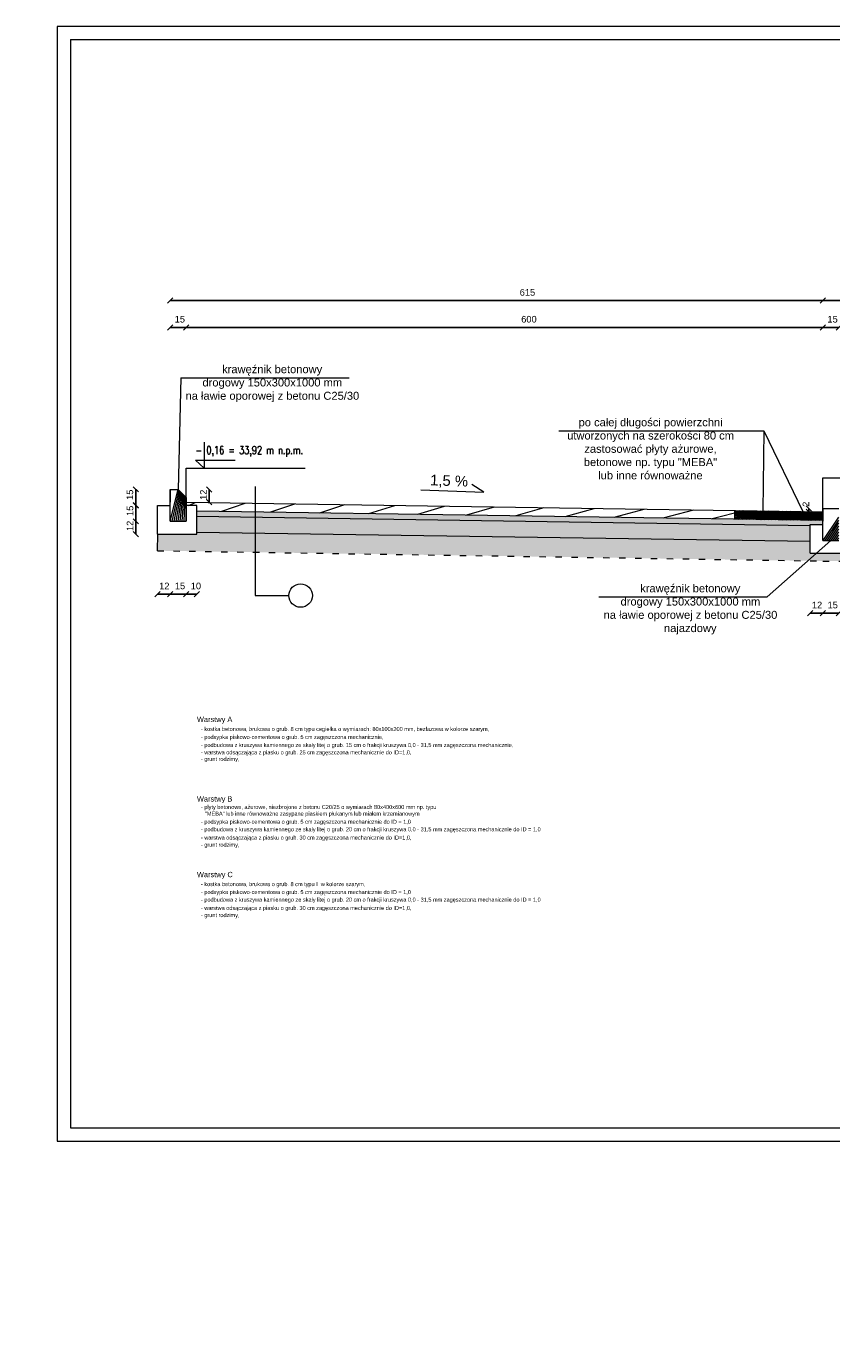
# Model space of a CAD drawing. Header units: millimetres. Extents: x 6528 to 149658, y 3342 to 12852.
# Tile 41 of 122: x 57661 to 60696, y 7882 to 12852. Entities that reach past the tile are written whole.
import ezdxf

# ---------------------------------------------------------------- set-up
doc = ezdxf.new("R2010")
doc.units = ezdxf.units.MM
doc.linetypes.add('ACAD_ISO03W100', pattern=[30, 12, -18])
doc.layers.add('&_opisy_100', color=51, linetype='Continuous', lineweight=20)
doc.layers.add('R-TAB', color=1, linetype='Continuous')
doc.styles.add('Romans', font='romans.shx', dxfattribs={"width": 0.75})
doc.styles.get("Standard").update_dxf_attribs({"font": 'arial.ttf'})
doc.dimstyles.new('ISO-25', dxfattribs={"dimtxt": 2.5, "dimasz": 2.5, "dimexe": 1.25, "dimexo": 0.625, "dimtad": 1, "dimtxsty": 'Standard', "dimcen": 2.5, "dimadec": 0, "dimazin": 0, "dimtfac": 1, "dimtmove": 0, "dimatfit": 3, "dimfxl": 1, "dimarcsym": 0})
pattern_1 = [(45, (-1177904039.336541, -935728624.1401767), (-11.22532015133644, 11.22532015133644), [])]

# ---------------------------------------------------------------- blocks, each defined once
blk = doc.blocks.new('_Oblique')
at = {"color": 0, "linetype": 'ByBlock', "lineweight": -2}
blk.add_line((-0.5, -0.5), (0.5, 0.5), dxfattribs=at)
blk = doc.blocks.new('*D1095')
at = {"color": 0, "lineweight": -2, "transparency": 16777216}
blk.add_line((58202.99367547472, 10713.53837944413), (58154.99367547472, 10713.53837944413), dxfattribs=at)
at = {"layer": 'Defpoints', "color": 0, "transparency": 16777216}
for p in [(58202.99367547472, 10987.5793753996), (58154.99367547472, 10939.5793753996), (58154.99367547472, 10713.53837944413)]:
    blk.add_point(p, dxfattribs=at)
at = {"color": 0, "lineweight": -2, "transparency": 16777216, "xscale": 20, "yscale": 20, "zscale": 20, "rotation": 180}
blk.add_blockref('_Oblique', (58154.99367547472, 10713.53837944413), dxfattribs=at)
at = {"color": 0, "lineweight": -2, "transparency": 16777216, "xscale": 20, "yscale": 20, "zscale": 20}
blk.add_blockref('_Oblique', (58202.99367547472, 10713.53837944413), dxfattribs=at)
at = {"color": 0, "lineweight": 20, "transparency": 16777216, "insert": (58180.83481193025, 10744.06709004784), "char_height": 25, "width": 33.3731241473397, "attachment_point": 5}
blk.add_mtext('12', dxfattribs=at)
blk = doc.blocks.new('*D1096')
at = {"color": 0, "lineweight": -2, "transparency": 16777216}
blk.add_line((58262.99367547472, 10713.53837944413), (58202.99367547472, 10713.53837944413), dxfattribs=at)
at = {"layer": 'Defpoints', "color": 0, "transparency": 16777216}
for p in [(58202.99367547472, 10987.5793753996), (58262.99367547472, 10987.5793753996), (58202.99367547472, 10713.53837944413)]:
    blk.add_point(p, dxfattribs=at)
at = {"color": 0, "lineweight": -2, "transparency": 16777216, "xscale": 20, "yscale": 20, "zscale": 20, "rotation": 180}
blk.add_blockref('_Oblique', (58202.99367547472, 10713.53837944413), dxfattribs=at)
at = {"color": 0, "lineweight": -2, "transparency": 16777216, "xscale": 20, "yscale": 20, "zscale": 20}
blk.add_blockref('_Oblique', (58262.99367547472, 10713.53837944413), dxfattribs=at)
at = {"color": 0, "lineweight": 20, "transparency": 16777216, "insert": (58239.92768788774, 10744.06709004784), "char_height": 25, "width": 33.3731241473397, "attachment_point": 5}
blk.add_mtext('15', dxfattribs=at)
blk = doc.blocks.new('*D1097')
at = {"color": 0, "lineweight": -2, "transparency": 16777216}
blk.add_line((58302.99367547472, 10713.53837944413), (58262.99367547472, 10713.53837944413), dxfattribs=at)
at = {"layer": 'Defpoints', "color": 0, "transparency": 16777216}
for p in [(58262.99367547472, 10987.5793753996), (58302.99367547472, 10987.5793753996), (58262.99367547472, 10713.53837944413)]:
    blk.add_point(p, dxfattribs=at)
at = {"color": 0, "lineweight": -2, "transparency": 16777216, "xscale": 20, "yscale": 20, "zscale": 20, "rotation": 180}
blk.add_blockref('_Oblique', (58262.99367547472, 10713.53837944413), dxfattribs=at)
at = {"color": 0, "lineweight": -2, "transparency": 16777216, "xscale": 20, "yscale": 20, "zscale": 20}
blk.add_blockref('_Oblique', (58302.99367547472, 10713.53837944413), dxfattribs=at)
at = {"color": 0, "lineweight": 20, "transparency": 16777216, "insert": (58299.92768788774, 10744.06709004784), "char_height": 25, "width": 33.3731241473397, "attachment_point": 5}
blk.add_mtext('10', dxfattribs=at)
blk = doc.blocks.new('*D1064')
at = {"color": 0, "lineweight": -2, "transparency": 16777216}
blk.add_line((58073.64916468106, 10939.5793753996), (58073.64916468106, 10987.5793753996), dxfattribs=at)
at = {"layer": 'Defpoints', "color": 0, "transparency": 16777216}
for p in [(58073.64916468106, 10987.5793753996), (58202.99367547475, 10987.5793753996), (58154.99367547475, 10939.5793753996)]:
    blk.add_point(p, dxfattribs=at)
at = {"color": 0, "lineweight": -2, "transparency": 16777216, "xscale": 20, "yscale": 20, "zscale": 20}
for p, rotation in [((58073.64916468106, 10987.5793753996), 90), ((58073.64916468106, 10939.5793753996), 270)]:
    blk.add_blockref('_Oblique', p, dxfattribs=dict(at, rotation=rotation))
at = {"color": 0, "lineweight": 20, "transparency": 16777216, "insert": (58051.64388895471, 10970.40063561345), "char_height": 25, "attachment_point": 5, "rotation": 90}
blk.add_mtext('12', dxfattribs=at)
blk = doc.blocks.new('*D1065')
at = {"color": 0, "lineweight": -2, "transparency": 16777216}
blk.add_line((58073.64916754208, 10987.5793753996), (58073.64916754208, 11047.5793753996), dxfattribs=at)
at = {"layer": 'Defpoints', "color": 0, "transparency": 16777216}
for p in [(58073.64916754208, 11047.5793753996), (58202.99367547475, 11047.5793753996), (58154.99367547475, 10987.5793753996)]:
    blk.add_point(p, dxfattribs=at)
at = {"color": 0, "lineweight": -2, "transparency": 16777216, "xscale": 20, "yscale": 20, "zscale": 20}
for p, rotation in [((58073.64916754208, 11047.5793753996), 90), ((58073.64916754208, 10987.5793753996), 270)]:
    blk.add_blockref('_Oblique', p, dxfattribs=dict(at, rotation=rotation))
at = {"color": 0, "lineweight": 20, "transparency": 16777216, "insert": (58051.64388895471, 11027.10727371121), "char_height": 25, "attachment_point": 5, "rotation": 90}
blk.add_mtext('15', dxfattribs=at)
blk = doc.blocks.new('*D1066')
at = {"color": 0, "lineweight": -2, "transparency": 16777216}
blk.add_line((58073.07172704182, 11048.15681959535), (58073.07172704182, 11108.15681959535), dxfattribs=at)
at = {"layer": 'Defpoints', "color": 0, "transparency": 16777216}
for p in [(58073.07172704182, 11108.15681959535), (58202.41623402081, 11108.15681959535), (58154.41623402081, 11048.15681959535)]:
    blk.add_point(p, dxfattribs=at)
at = {"color": 0, "lineweight": -2, "transparency": 16777216, "xscale": 20, "yscale": 20, "zscale": 20}
for p, rotation in [((58073.07172704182, 11108.15681959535), 90), ((58073.07172704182, 11048.15681959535), 270)]:
    blk.add_blockref('_Oblique', p, dxfattribs=dict(at, rotation=rotation))
at = {"color": 0, "lineweight": 20, "transparency": 16777216, "insert": (58051.06644750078, 11087.68471790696), "char_height": 25, "attachment_point": 5, "rotation": 90}
blk.add_mtext('15', dxfattribs=at)
blk = doc.blocks.new('*D1067')
at = {"color": 0, "lineweight": -2, "transparency": 16777216}
blk.add_line((58350.13664937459, 11059.5793753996), (58350.13664937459, 11107.5793753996), dxfattribs=at)
at = {"layer": 'Defpoints', "color": 0, "transparency": 16777216}
for p in [(58232.99367547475, 11107.5793753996), (58350.13664937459, 11107.5793753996), (58262.99367547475, 11059.5793753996)]:
    blk.add_point(p, dxfattribs=at)
at = {"color": 0, "lineweight": -2, "transparency": 16777216, "xscale": 20, "yscale": 20, "zscale": 20}
for p, rotation in [((58350.13664937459, 11107.5793753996), 90), ((58350.13664937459, 11059.5793753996), 270)]:
    blk.add_blockref('_Oblique', p, dxfattribs=dict(at, rotation=rotation))
at = {"color": 0, "lineweight": 20, "transparency": 16777216, "insert": (58328.13136697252, 11087.68471790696), "char_height": 25, "attachment_point": 5, "rotation": 90}
blk.add_mtext('12', dxfattribs=at)
blk = doc.blocks.new('*D1068')
at = {"color": 0, "lineweight": -2, "transparency": 16777216}
blk.add_line((60662.99367547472, 10641.53837944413), (60614.99367547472, 10641.53837944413), dxfattribs=at)
at = {"layer": 'Defpoints', "color": 0, "transparency": 16777216}
for p in [(60662.99367547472, 10915.5793753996), (60614.99367547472, 10867.5793753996), (60614.99367547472, 10641.53837944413)]:
    blk.add_point(p, dxfattribs=at)
at = {"color": 0, "lineweight": -2, "transparency": 16777216, "xscale": 20, "yscale": 20, "zscale": 20, "rotation": 180}
blk.add_blockref('_Oblique', (60614.99367547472, 10641.53837944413), dxfattribs=at)
at = {"color": 0, "lineweight": -2, "transparency": 16777216, "xscale": 20, "yscale": 20, "zscale": 20}
blk.add_blockref('_Oblique', (60662.99367547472, 10641.53837944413), dxfattribs=at)
at = {"color": 0, "lineweight": 20, "transparency": 16777216, "insert": (60640.83481193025, 10672.06709004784), "char_height": 25, "width": 33.3731241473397, "attachment_point": 5}
blk.add_mtext('12', dxfattribs=at)
blk = doc.blocks.new('*D1069')
at = {"color": 0, "lineweight": -2, "transparency": 16777216}
blk.add_line((60722.99367547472, 10641.53837944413), (60662.99367547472, 10641.53837944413), dxfattribs=at)
at = {"layer": 'Defpoints', "color": 0, "transparency": 16777216}
for p in [(60662.99367547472, 10915.5793753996), (60722.99367547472, 10915.5793753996), (60662.99367547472, 10641.53837944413)]:
    blk.add_point(p, dxfattribs=at)
at = {"color": 0, "lineweight": -2, "transparency": 16777216, "xscale": 20, "yscale": 20, "zscale": 20, "rotation": 180}
blk.add_blockref('_Oblique', (60662.99367547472, 10641.53837944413), dxfattribs=at)
at = {"color": 0, "lineweight": -2, "transparency": 16777216, "xscale": 20, "yscale": 20, "zscale": 20}
blk.add_blockref('_Oblique', (60722.99367547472, 10641.53837944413), dxfattribs=at)
at = {"color": 0, "lineweight": 20, "transparency": 16777216, "insert": (60699.92768788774, 10672.06709004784), "char_height": 25, "width": 33.3731241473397, "attachment_point": 5}
blk.add_mtext('15', dxfattribs=at)
blk = doc.blocks.new('*D1085')
at = {"color": 0, "lineweight": -2, "transparency": 16777216}
blk.add_line((58262.99367547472, 11718.38259161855), (58202.99367547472, 11718.38259161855), dxfattribs=at)
at = {"layer": 'Defpoints', "color": 0, "transparency": 16777216}
for p in [(58202.99367547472, 11718.38259161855), (58202.99367547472, 11107.5793753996), (58262.99367547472, 11077.5793753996)]:
    blk.add_point(p, dxfattribs=at)
at = {"color": 0, "lineweight": -2, "transparency": 16777216, "xscale": 20, "yscale": 20, "zscale": 20, "rotation": 180}
blk.add_blockref('_Oblique', (58202.99367547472, 11718.38259161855), dxfattribs=at)
at = {"color": 0, "lineweight": -2, "transparency": 16777216, "xscale": 20, "yscale": 20, "zscale": 20}
blk.add_blockref('_Oblique', (58262.99367547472, 11718.38259161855), dxfattribs=at)
at = {"color": 0, "lineweight": 20, "transparency": 16777216, "insert": (58239.34563661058, 11748.91130222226), "char_height": 25, "width": 33.3731241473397, "attachment_point": 5}
blk.add_mtext('15', dxfattribs=at)
blk = doc.blocks.new('*D1086')
at = {"color": 0, "lineweight": -2, "transparency": 16777216}
blk.add_line((60662.99367547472, 11718.38259161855), (58262.99367547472, 11718.38259161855), dxfattribs=at)
at = {"layer": 'Defpoints', "color": 0, "transparency": 16777216}
for p in [(58262.99367547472, 11718.38259161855), (58262.99367547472, 11077.5793753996), (60662.99367547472, 11035.5793753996)]:
    blk.add_point(p, dxfattribs=at)
at = {"color": 0, "lineweight": -2, "transparency": 16777216, "xscale": 20, "yscale": 20, "zscale": 20, "rotation": 180}
blk.add_blockref('_Oblique', (58262.99367547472, 11718.38259161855), dxfattribs=at)
at = {"color": 0, "lineweight": -2, "transparency": 16777216, "xscale": 20, "yscale": 20, "zscale": 20}
blk.add_blockref('_Oblique', (60662.99367547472, 11718.38259161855), dxfattribs=at)
at = {"color": 0, "lineweight": 20, "transparency": 16777216, "insert": (59555.01011538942, 11748.91130222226), "char_height": 25, "width": 33.3731241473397, "attachment_point": 5}
blk.add_mtext('600', dxfattribs=at)
blk = doc.blocks.new('*D1087')
at = {"color": 0, "lineweight": -2, "transparency": 16777216}
blk.add_line((60722.99367547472, 11718.38259161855), (60662.99367547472, 11718.38259161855), dxfattribs=at)
at = {"layer": 'Defpoints', "color": 0, "transparency": 16777216}
for p in [(60662.99367547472, 11718.38259161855), (60662.99367547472, 11107.5793753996), (60722.99367547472, 11077.5793753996)]:
    blk.add_point(p, dxfattribs=at)
at = {"color": 0, "lineweight": -2, "transparency": 16777216, "xscale": 20, "yscale": 20, "zscale": 20, "rotation": 180}
blk.add_blockref('_Oblique', (60662.99367547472, 11718.38259161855), dxfattribs=at)
at = {"color": 0, "lineweight": -2, "transparency": 16777216, "xscale": 20, "yscale": 20, "zscale": 20}
blk.add_blockref('_Oblique', (60722.99367547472, 11718.38259161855), dxfattribs=at)
at = {"color": 0, "lineweight": 20, "transparency": 16777216, "insert": (60699.34563661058, 11748.91130222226), "char_height": 25, "width": 33.3731241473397, "attachment_point": 5}
blk.add_mtext('15', dxfattribs=at)
blk = doc.blocks.new('*D1093')
at = {"color": 0, "lineweight": -2, "transparency": 16777216}
blk.add_line((62662.99367547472, 11819.44432474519), (60662.99367547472, 11819.44432474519), dxfattribs=at)
at = {"layer": 'Defpoints', "color": 0, "transparency": 16777216}
for p in [(60662.99367547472, 11819.44432474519), (62662.99367547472, 11083.57937516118), (60662.99367547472, 11029.5793753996)]:
    blk.add_point(p, dxfattribs=at)
at = {"color": 0, "lineweight": -2, "transparency": 16777216, "xscale": 20, "yscale": 20, "zscale": 20, "rotation": 180}
blk.add_blockref('_Oblique', (60662.99367547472, 11819.44432474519), dxfattribs=at)
at = {"color": 0, "lineweight": -2, "transparency": 16777216, "xscale": 20, "yscale": 20, "zscale": 20}
blk.add_blockref('_Oblique', (62662.99367547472, 11819.44432474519), dxfattribs=at)
at = {"color": 0, "lineweight": 20, "transparency": 16777216, "insert": (61722.33146691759, 11849.9730353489), "char_height": 25, "width": 33.3731241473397, "attachment_point": 5}
blk.add_mtext('500', dxfattribs=at)
blk = doc.blocks.new('*D1094')
at = {"color": 0, "lineweight": -2, "transparency": 16777216}
blk.add_line((60662.99367547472, 11819.44432474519), (58202.41623402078, 11819.44432474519), dxfattribs=at)
at = {"layer": 'Defpoints', "color": 0, "transparency": 16777216}
for p in [(58202.41623402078, 11819.44432474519), (58202.41623402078, 11108.15681959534), (60662.99367547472, 11083.57937516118)]:
    blk.add_point(p, dxfattribs=at)
at = {"color": 0, "lineweight": -2, "transparency": 16777216, "xscale": 20, "yscale": 20, "zscale": 20, "rotation": 180}
blk.add_blockref('_Oblique', (58202.41623402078, 11819.44432474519), dxfattribs=at)
at = {"color": 0, "lineweight": -2, "transparency": 16777216, "xscale": 20, "yscale": 20, "zscale": 20}
blk.add_blockref('_Oblique', (60662.99367547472, 11819.44432474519), dxfattribs=at)
at = {"color": 0, "lineweight": 20, "transparency": 16777216, "insert": (59549.3470804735, 11849.9730353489), "char_height": 25, "width": 33.3731241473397, "attachment_point": 5}
blk.add_mtext('615', dxfattribs=at)
blk = doc.blocks.new('*D1054')
at = {"color": 0, "lineweight": -2, "transparency": 16777216}
blk.add_line((60609.53164363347, 11023.5793753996), (60609.53164363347, 11035.5793753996), dxfattribs=at)
at = {"layer": 'Defpoints', "color": 0, "transparency": 16777216}
for p in [(60609.53164363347, 11035.5793753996), (60662.99367547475, 11035.5793753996), (60662.99367547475, 11023.5793753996)]:
    blk.add_point(p, dxfattribs=at)
at = {"color": 0, "lineweight": -2, "transparency": 16777216, "xscale": 20, "yscale": 20, "zscale": 20}
for p, rotation in [((60609.53164363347, 11035.5793753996), 90), ((60609.53164363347, 11023.5793753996), 270)]:
    blk.add_blockref('_Oblique', p, dxfattribs=dict(at, rotation=rotation))
at = {"color": 0, "lineweight": 20, "transparency": 16777216, "insert": (60598.81863046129, 11052.16103626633), "char_height": 25, "attachment_point": 5, "rotation": 90}
blk.add_mtext('2', dxfattribs=at)

msp = doc.modelspace()

# ---------------------------------------------------------------- hatches: boundary and pattern name
at = {"lineweight": 20}
h = msp.add_hatch(dxfattribs=at)
h.set_pattern_fill('ANSI31', color=256, scale=5)
h.set_pattern_definition(pattern_1)
h.paths.add_polyline_path([(58262.99367547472, 11077.5793753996), (58232.99367547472, 11107.5793753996), (58202.99367547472, 11107.5793753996), (58202.99367547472, 11059.5793753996), (58202.99367547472, 10987.5793753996), (58262.99367547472, 10987.5793753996)])
h = msp.add_hatch(dxfattribs=at)
h.set_pattern_fill('LINE', color=256, scale=60, angle=90)
h.set_pattern_definition([(90, (-1177904039.336541, -935728624.1401767), (-190.5, 1.166476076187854e-14), [])])
h.paths.add_polyline_path([(60662.99367547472, 10991.5793753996), (60662.99367547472, 11023.5793753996), (58262.99367547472, 11059.5793753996), (58262.99367547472, 11047.5793753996), (58302.99367547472, 11047.5793753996), (58302.99367547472, 11026.97937537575)])
h = msp.add_hatch(dxfattribs=at)
h.set_pattern_fill('ANSI31', color=256, scale=5)
h.set_pattern_definition(pattern_1)
h.paths.add_polyline_path([(60722.99367547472, 11005.5793753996), (60722.99367547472, 11035.5793753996), (60662.99367547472, 11035.5793753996), (60662.99367547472, 10987.5793753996), (60662.99367547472, 10915.5793753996), (60722.99367547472, 10915.5793753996)])
h = msp.add_hatch(dxfattribs=at)
h.set_pattern_fill('AR-CONC', color=256, scale=0.5)
h.set_pattern_definition([(49.99999999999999, (-1177904077.199983, -935728624.1401767), (91.092334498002, -7.969542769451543), [9.525, -104.775]), (355, (-1177904077.199983, -935728624.1401767), (-17.62171071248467, 95.52842261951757), [7.62, -83.820292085]), (100.4514447, (-1177904069.608979, -935728624.8043034), (73.47062354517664, 87.55887595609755), [8.095004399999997, -89.04512229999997]), (46.18420000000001, (-1177904077.199983, -935728598.7401767), (135.539520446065, -21.02116396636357), [14.2875, -157.1625]), (96.63555760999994, (-1177904065.905033, -935728600.4919267), (118.7020670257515, 123.7130622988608), [12.14251157, -133.56780408]), (351.1841511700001, (-1177904077.199983, -935728598.7401767), (118.7020670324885, 123.7130622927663), [11.429983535, -125.72986596]), (21, (-1177904064.499983, -935728605.0901767), (75.80719563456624, -51.1325990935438), [9.525, -104.775]), (326.0000000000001, (-1177904064.499983, -935728605.0901767), (30.90101417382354, 92.09398306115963), [7.62, -83.82]), (71.45144499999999, (-1177904058.182716, -935728609.3512266), (106.7082096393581, 40.96138444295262), [8.0950044, -89.04496879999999]), (37.50000000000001, (-1177904077.199983, -935728624.1401767), (1.544301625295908, 42.27751943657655), [0, -82.804, 0, -85.09, 0, -84.1375]), (7.499999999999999, (-1177904077.199983, -935728624.1401767), (33.40983125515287, 50.09028740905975), [0, -48.514, 0, -80.899, 0, -32.0675]), (327.5, (-1177904105.520983, -935728624.1401767), (67.7952975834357, -2.864371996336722), [0, -31.75, 0, -99.06, 0, -131.445]), (317.5, (-1177904118.220983, -935728624.1401767), (74.06459069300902, 12.71324551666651), [0, -41.275, 0, -65.786, 0, -93.345])])
h.paths.add_polyline_path([(60663.0382480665, 10838.06089033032), (63555.5206236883, 10839.81453288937), (63555.5206236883, 11023.57937528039), (63274.99367547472, 11023.5793753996), (63274.99367547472, 10975.5793753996), (63314.99367547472, 10975.5793753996), (63314.99367547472, 10867.5793753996), (63202.99367547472, 10867.5793753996), (63202.99367547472, 10973.5793753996), (62770.99367547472, 10971.76399077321), (62770.99367547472, 10867.5793753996), (62622.99367547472, 10867.5793753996), (62622.99367547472, 10903.5793753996), (60762.99367547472, 10903.5793753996), (60762.99367547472, 10867.5793753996), (60614.99367547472, 10867.5793753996), (60614.99367547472, 10912.29937542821), (58302.99367547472, 10946.97937537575), (58302.99367547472, 10939.5793753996), (58154.99367547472, 10939.5793753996), (58154.02338433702, 10876.90267766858)])
h = msp.add_hatch(dxfattribs=at)
h.set_pattern_fill('DOTS', color=256, scale=8, angle=90)
h.set_pattern_definition([(90, (-1177904077.199983, -935728624.1401767), (-12.7, 6.350000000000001), [0, -12.7])])
h.paths.add_polyline_path([(60614.99367547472, 10971.5793753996), (60614.99367547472, 10975.5793753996), (60662.99367547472, 10975.5793753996), (60662.99367547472, 10991.5793753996), (58302.99367547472, 11026.97937537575), (58302.99367547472, 11007.5793753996)])
h = msp.add_hatch(dxfattribs=at)
h.set_pattern_fill('AR-SAND', color=256, angle=90)
h.set_pattern_definition([(127.5, (-1177904077.199983, -935728624.1401767), (-48.94132373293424, -1.600031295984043), [0, -38.608, 0, -43.18, 0, -41.275]), (97.49999999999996, (-1177904077.199983, -935728624.1401767), (-71.68251005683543, 44.95232831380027), [0, -20.828, 0, -34.798, 0, -13.335]), (57.49999999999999, (-1177904077.199983, -935728655.3821766), (-0.1437184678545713, 79.0992370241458), [0, -12.69999999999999, 0, -45.71999999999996, 0, -59.68999999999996]), (47.5, (-1177904077.199983, -935728655.3821766), (-22.29293232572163, 76.35564524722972), [0, -6.35, 0, -29.972, 0, -34.29])])
h.paths.add_polyline_path([(60614.99367547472, 10912.29937542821), (60614.99367547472, 10971.5793753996), (58302.99367547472, 11007.5793753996), (58302.99367547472, 10946.97937537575)])
h = msp.add_hatch(dxfattribs=at)
h.set_pattern_fill('LINE', color=256, scale=5, angle=90, style=0)
h.set_pattern_definition([(90, (-1177904039.336541, -935728624.1401767), (-15.875, 9.720633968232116e-16), [])])
h.paths.add_polyline_path([(60662.99367547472, 11023.5793753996), (60330.640371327, 11028.28399647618), (60330.46750021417, 10996.57236076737), (60662.99367547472, 10991.5793753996)])

# ---------------------------------------------------------------- linework, layer by layer
at = {"layer": '&_opisy_100', "color": 0}
msp.add_lwpolyline([(58330.6313333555, 11285.56540013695), (58330.6313333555, 11187.57156754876), (58298.50504398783, 11217.63776208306), (58448.2468500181, 11217.63776208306)], dxfattribs=at)
at = {"color": 2, "lineweight": 20}
for p, q in [((57777.2031972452, 12852.38617421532), (57777.2031972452, 8652.386174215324)), ((63717.2031972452, 12852.38617421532), (57777.2031972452, 12852.38617421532))]:
    msp.add_line(p, q, dxfattribs=at)
at = {"lineweight": 20}
for p, q in [((57827.2031972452, 12802.38617421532), (57827.2031972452, 8702.386174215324)), ((57827.2031972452, 12802.38617421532), (63667.2031972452, 12802.38617421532)), ((58243.21079707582, 11528.39646340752), (58232.99367547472, 11107.5793753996)), ((58243.21079707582, 11528.39646340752), (58876.8971700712, 11528.39646340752)), ((59668.20906162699, 11328.55166198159), (60440.76733065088, 11328.55166198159)), ((60440.76733065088, 11328.55166198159), (60436.24376488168, 11026.98062409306)), ((60440.76733065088, 11328.55166198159), (60587.61708665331, 11024.71002425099)), ((58262.99367547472, 11059.5793753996), (58262.99367547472, 11187.57156754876)), ((58262.99367547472, 11187.57156754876), (58711.20939183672, 11187.57156754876)), ((60662.99367547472, 11023.5793753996), (60662.99367547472, 11151.57156754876)), ((60662.99367547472, 11151.57156754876), (61111.20939183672, 11151.57156754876)), ((58202.99367547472, 10987.5793753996), (58202.99367547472, 11107.5793753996)), ((58202.99367547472, 11107.5793753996), (58232.99367547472, 11107.5793753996)), ((58202.99367547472, 11107.5793753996), (58202.99367547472, 11059.5793753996)), ((58232.99367547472, 11107.5793753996), (58262.99367547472, 11077.5793753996)), ((58523.34962678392, 11119.39938236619), (58523.34962678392, 10707.84169687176)), ((59146.98287725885, 11106.00978363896), (59384.75392914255, 11097.56453145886)), ((59384.75392914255, 11097.56453145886), (59339.72060299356, 11126.42305458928)), ((58154.99367547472, 10939.5793753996), (58154.99367547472, 11047.5793753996)), ((58154.99367547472, 11047.5793753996), (58202.99367547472, 11047.5793753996)), ((58262.99367547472, 11077.5793753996), (58262.99367547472, 10987.5793753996)), ((58262.99367547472, 11059.5793753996), (60662.99367547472, 11023.5793753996)), ((58302.99367547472, 11047.5793753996), (58262.99367547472, 11047.5793753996)), ((58302.99367547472, 10939.5793753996), (58302.99367547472, 11047.5793753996)), ((60662.99367547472, 11035.5793753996), (60662.99367547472, 11023.5793753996)), ((60662.99367547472, 11023.5793753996), (60662.99367547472, 11035.5793753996)), ((60662.99367547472, 11035.5793753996), (60722.99367547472, 11035.5793753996)), ((60662.99367547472, 10915.5793753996), (60662.99367547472, 11035.5793753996)), ((60662.99367547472, 11035.5793753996), (60662.99367547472, 10987.5793753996)), ((58202.99367547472, 10987.5793753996), (58262.99367547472, 10987.5793753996)), ((58302.99367547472, 11026.97937537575), (60662.99367547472, 10991.5793753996)), ((58302.99367547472, 11007.5793753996), (60614.99367547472, 10971.5793753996)), ((58154.99367547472, 10939.5793753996), (58154.02338433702, 10876.90267766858)), ((58154.99367547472, 10939.5793753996), (58302.99367547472, 10939.5793753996)), ((58302.99367547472, 10946.97937537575), (60614.99367547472, 10912.29937542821)), ((60614.99367547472, 10867.5793753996), (60614.99367547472, 10975.5793753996)), ((60614.99367547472, 10975.5793753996), (60662.99367547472, 10975.5793753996)), ((60452.63360333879, 10703.02111722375), (60692.99367547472, 10915.5793753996)), ((60662.99367547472, 10915.5793753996), (60722.99367547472, 10915.5793753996)), ((60614.99367547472, 10867.5793753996), (60762.99367547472, 10867.5793753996)), ((58523.34962678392, 10707.84169687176), (58650.26074481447, 10707.84169687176)), ((59818.94723034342, 10703.02111722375), (60452.63360333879, 10703.02111722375)), ((57827.2031972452, 8702.386174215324), (63667.2031972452, 8702.386174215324)), ((57777.2031972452, 8652.386174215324), (63717.2031972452, 8652.386174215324))]:
    msp.add_line(p, q, dxfattribs=at)
at = {"linetype": 'ACAD_ISO03W100', "lineweight": 20, "ltscale": 2}
for p, q in [((58154.99367547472, 10876.88765670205), (60663.0382480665, 10838.06089033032)), ((60663.0382480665, 10838.06089033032), (63556.42843842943, 10839.81508327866))]:
    msp.add_line(p, q, dxfattribs=at)
at = {"lineweight": 20}
msp.add_lwpolyline([(60662.99367547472, 11023.5793753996), (60662.99367547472, 10987.5793753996), (60662.99367547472, 10991.5793753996), (60662.99367547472, 10991.5793753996), (60330.46750021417, 10996.57236076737), (60330.640371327, 11028.28399647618), (60662.99367547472, 11023.5793753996), (60662.99367547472, 10991.5793753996)], dxfattribs=at)
msp.add_circle((58694.52623272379, 10707.84169687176), 44.26548790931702, dxfattribs=at)

# ---------------------------------------------------------------- texts
at = {"layer": '&_opisy_100', "color": 0, "insert": (58268.70219660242, 11270.95488501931), "char_height": 30, "width": 841.2765625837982, "attachment_point": 1, "rotation": 359.99999780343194, "style": 'Romans'}
msp.add_mtext('\\A1;\\pi-90,l120,t120;- 0,16 = 33,92 m n.p.m.', dxfattribs=at)
for s, width, insert, char_height, attachment_point in [('\\A1;\\pi152.99968,t422.99968;krawęźnik betonowy\\P\\pi78.92055,t348.92055;drogowy 150x300x1000 mm\\P\\pi15.14497,t285.14497;na ławie oporowej z betonu C25/30', 680.2217330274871, (58245.64784741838, 11575.68218065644), 30, 1), ('\\A1;\\pi71.51264,t341.51264;po całej długości powierzchni \\P\\pi28.34415,t298.34415;utworzonych na szerokości 80 cm \\P\\pi93.14293,t363.14293;zastosować płyty ażurowe, \\P\\pi91.11701,t361.11701;betonowe np. typu "MEBA" \\P\\pi145.44852,t415.44852;lub inne równoważne', 680.2217330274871, (59670.64611196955, 11375.83737923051), 30, 1), ('\\A1;\\pi152.99968,t422.99968;krawęźnik betonowy\\P\\pi78.92055,t348.92055;drogowy 150x300x1000 mm\\P\\pi15.14497,t285.14497;na ławie oporowej z betonu C25/30\\P\\pi242.66203,t512.66203;najazdowy', 680.2217330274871, (59821.38428068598, 10750.30683447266), 30, 1), ('Warstwy A', 260.4091345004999, (58303.77732801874, 10225.44211949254), 20, 7), ('\\A1;\\pi-45,l60,t60;- kostka betonowa, brukowa o grub. 8 cm typu cegiełka o wymiarach: 80x100x200 mm, bezfazowa w kolorze szarym, ', 1651.13207509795, (58303.77732801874, 10193.20267535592), 15, 7), ('\\A1;\\pi-45,l60,t60;- podsypka piskowo-cementowa o grub. 5 cm zagęszczona mechanicznie, ', 1651.13207509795, (58303.77732801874, 10162.90971304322), 15, 7), ('\\A1;\\pi-45,l60,t60;- podbudowa z kruszywa kamiennego ze skały litej o grub. 15 cm o frakcji kruszywa 0,0 - 31,5 mm zagęszczona mechanicznie, ', 1651.13207509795, (58303.77732801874, 10132.61675073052), 15, 7), ('\\A1;\\pi-45,l60,t60;- warstwa odsączająca z piasku o grub. 25 cm zagęszczona mechanicznie do ID=1,0, ', 1651.13207509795, (58303.77732801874, 10105.07757712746), 15, 7), ('\\A1;\\pi-45,l60,t60;- grunt rodzimy, ', 1651.13207509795, (58303.77732801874, 10080.20378555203), 15, 7), ('Warstwy B', 260.4091345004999, (58303.77732801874, 9925.765541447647), 20, 7), ('\\A1;\\pi-15,l30,t30,495;- płyty betonowe, ażurowe, niezbrojone z betonu C20/25 o wymiarach 80x400x600 mm np. typu "MEBA" lub inne równoważne zasypane piaskiem płukanym lub miałem krzemianowym', 971.6836538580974, (58303.77732801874, 9874.164456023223), 15, 7), ('\\A1;\\pi-45,l60,t60;- podsypka piskowo-cementowa o grub. 5 cm zagęszczona mechanicznie do ID = 1,0 ', 1651.13207509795, (58303.77732801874, 9843.665996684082), 15, 7), ('\\A1;\\pi-45,l60,t60;- podbudowa z kruszywa kamiennego ze skały litej o grub. 20 cm o frakcji kruszywa 0,0 - 31,5 mm zagęszczona mechanicznie do ID = 1,0', 1651.13207509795, (58303.77732801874, 9815.251114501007), 15, 7), ('\\A1;\\pi-45,l60,t60;- warstwa odsączająca z piasku o grub. 30 cm zagęszczona mechanicznie do ID=1,0, ', 1651.13207509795, (58303.77732801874, 9783.929419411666), 15, 7), ('\\A1;\\pi-45,l60,t60;- grunt rodzimy, ', 1651.13207509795, (58303.77732801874, 9756.904290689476), 15, 7), ('Warstwy C', 260.4091345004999, (58303.77732801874, 9640.791803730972), 20, 7), ('\\A1;\\pi-45,l60,t60;- kostka betonowa, brukowa o grub. 8 cm typu I  w kolorze szarym, ', 1651.13207509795, (58303.77732801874, 9608.552359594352), 15, 7), ('\\A1;\\pi-45,l60,t60;- podsypka piskowo-cementowa o grub. 5 cm zagęszczona mechanicznie do ID = 1,0 ', 1651.13207509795, (58303.77732801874, 9578.590842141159), 15, 7), ('\\A1;\\pi-45,l60,t60;- podbudowa z kruszywa kamiennego ze skały litej o grub. 20 cm o frakcji kruszywa 0,0 - 31,5 mm zagęszczona mechanicznie do ID = 1,0', 1651.13207509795, (58303.77732801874, 9550.175959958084), 15, 7), ('\\A1;\\pi-45,l60,t60;- warstwa odsączająca z piasku o grub. 30 cm zagęszczona mechanicznie do ID=1,0, ', 1651.13207509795, (58303.77732801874, 9518.854264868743), 15, 7), ('\\A1;\\pi-45,l60,t60;- grunt rodzimy, ', 1651.13207509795, (58303.77732801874, 9491.829136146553), 15, 7), ('\\pi160.3889;STOPA FUNDAMENTOWA POZ. 1.1.\\P\\pi578.41073;1:25', 1257.258024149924, (50139.60131072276, 8323.413713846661), 40, 1), ('\\pi290.17062;FUNDAMENT POD KOMIN\\P\\pi578.41073;1:25', 1257.258024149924, (52806.88081478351, 8056.015437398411), 40, 1)]:
    msp.add_mtext_dynamic_manual_height_columns(s, width=width, gutter_width=12.5, heights=[0], dxfattribs=dict(insert=insert, char_height=char_height, attachment_point=attachment_point))
at = {"insert": (59170.1848762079, 11163.88155473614), "char_height": 39.99999999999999, "attachment_point": 1, "rotation": 357.9940001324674}
msp.add_mtext_dynamic_manual_height_columns('\\pi13.29803,t373.29803;1,5 %', width=159.965771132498, gutter_width=12.5, heights=[0], dxfattribs=at)
at = {"layer": 'R-TAB', "color": 0, "ltscale": 24, "char_height": 75, "attachment_point": 1}
for s, insert, width in [('\\pi320.62639;RZUT FUNDAMENTÓW 1:100', (45094.46075891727, 8699.936542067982), 2065.84350681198), ('\\pi384.33617;SZCZEGÓŁ I-I\\P\\pi355.22635;SZCZEGÓŁ II-II\\P\\pi606.72703; 1:20', (36501.00104665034, 8480.902127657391), 1441.472483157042), ('\\pi19.57762;PRZEKROJE ŁAW FUNADAMENTOWYCH\\P\\pi938.76248;1:25', (52722.18076848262, 8439.03246203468), 2065.84350681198), ('\\pi21.28194;RAMA ŻELBETOWA POZ. 2.1 \\P\\pi626.57696;1:25', (29157.85479527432, 8368.098488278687), 1441.472483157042)]:
    msp.add_mtext(s, dxfattribs=dict(at, insert=insert, width=width))

# ---------------------------------------------------------------- dimensions: what is measured, and where the dimension line sits
at = {"lineweight": 20}
for base, p1, p2, angle, text, picture, middle in [((58202.41623402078, 11819.44432474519), (60662.99367547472, 11083.57937516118), (58202.41623402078, 11108.15681959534), 180, '615', '*D1094', (59549.3470804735, 11849.9730353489)), ((60662.99367547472, 11819.44432474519), (62662.99367547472, 11083.57937516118), (60662.99367547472, 11029.5793753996), 180, '500', '*D1093', (61722.33146691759, 11849.9730353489)), ((58202.99367547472, 11718.38259161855), (58262.99367547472, 11077.5793753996), (58202.99367547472, 11107.5793753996), 180, '15', '*D1085', (58239.34563661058, 11748.91130222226)), ((58262.99367547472, 11718.38259161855), (60662.99367547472, 11035.5793753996), (58262.99367547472, 11077.5793753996), 180, '600', '*D1086', (59555.01011538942, 11748.91130222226)), ((60662.99367547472, 11718.38259161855), (60722.99367547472, 11077.5793753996), (60662.99367547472, 11107.5793753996), 180, '15', '*D1087', (60699.34563661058, 11748.91130222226)), ((58073.07172704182, 11108.15681959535), (58154.41623402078, 11048.15681959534), (58202.41623402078, 11108.15681959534), 90, '15', '*D1066', (58051.06644750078, 11087.68471790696)), ((58350.13664937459, 11107.5793753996), (58262.99367547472, 11059.5793753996), (58232.99367547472, 11107.5793753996), 90, '12', '*D1067', (58328.13136697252, 11087.68471790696)), ((58073.64916754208, 11047.5793753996), (58154.99367547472, 10987.5793753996), (58202.99367547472, 11047.5793753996), 90, '15', '*D1065', (58051.64388895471, 11027.10727371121)), ((60609.53164363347, 11035.5793753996), (60662.99367547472, 11023.5793753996), (60662.99367547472, 11035.5793753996), 90, '2', '*D1054', (60598.81863046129, 11052.16103626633)), ((58073.64916468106, 10987.5793753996), (58154.99367547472, 10939.5793753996), (58202.99367547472, 10987.5793753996), 90, '12', '*D1064', (58051.64388895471, 10970.40063561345)), ((58154.99367547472, 10713.53837944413), (58202.99367547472, 10987.5793753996), (58154.99367547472, 10939.5793753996), 180, '12', '*D1095', (58180.83481193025, 10744.06709004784)), ((58202.99367547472, 10713.53837944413), (58262.99367547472, 10987.5793753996), (58202.99367547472, 10987.5793753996), 180, '15', '*D1096', (58239.92768788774, 10744.06709004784)), ((58262.99367547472, 10713.53837944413), (58302.99367547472, 10987.5793753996), (58262.99367547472, 10987.5793753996), 180, '10', '*D1097', (58299.92768788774, 10744.06709004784)), ((60614.99367547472, 10641.53837944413), (60662.99367547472, 10915.5793753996), (60614.99367547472, 10867.5793753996), 180, '12', '*D1068', (60640.83481193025, 10672.06709004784)), ((60662.99367547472, 10641.53837944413), (60722.99367547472, 10915.5793753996), (60662.99367547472, 10915.5793753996), 180, '15', '*D1069', (60699.92768788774, 10672.06709004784))]:
    dim = msp.add_linear_dim(base=base, p1=p1, p2=p2, angle=angle, text=text, dimstyle='ISO-25', override={"dimtxt": 25, "dimasz": 20, "dimblk1": 'Oblique', "dimblk2": 'Oblique', "dimsah": 1, "dimse1": 1, "dimse2": 1, "dimtmove": 2}, dxfattribs=at)
    dim.commit()
    dim.dimension.update_dxf_attribs({"geometry": picture, "text_midpoint": middle, "dimtype": 160})

doc.saveas('drawing.dxf')
